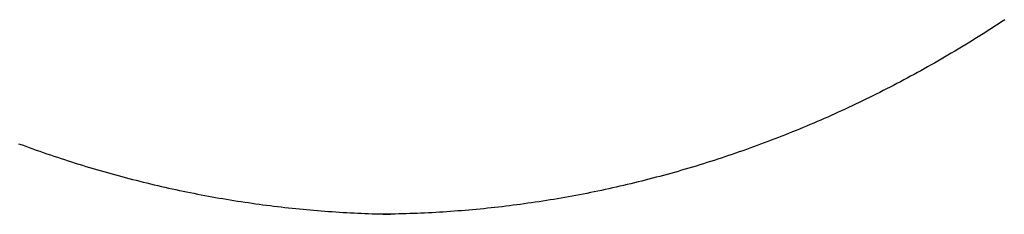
# Model space of a CAD drawing. Extents: x 668 to 3164, y 1007 to 2724.
# Tile 134 of 152: x 2891.61 to 2929.03, y 2168.1 to 2175.48. Entities that reach past the tile are written whole.
import ezdxf

# ---------------------------------------------------------------- set-up
doc = ezdxf.new("R2010")
doc.units = 0
doc.layers.add('KF_GRAVIS_12_REAR', color=7, linetype='CONTINUOUS')

# ---------------------------------------------------------------- blocks, each defined once
blk = doc.blocks.new('KF_GRAVIS_12_REAR')
at = {"layer": 'KF_GRAVIS_12_REAR'}
for points in [[(-129.867, -82.3218, 0), (-129.733, -82.3711, 0), (-129.599, -82.42, 0), (-129.466, -82.4685, 0), (-129.332, -82.5165, 0), (-129.198, -82.564, 0), (-129.064, -82.6111, 0), (-128.929, -82.6578, 0), (-128.795, -82.7039, 0), (-128.661, -82.7497, 0), (-128.526, -82.7949, 0), (-128.391, -82.8398, 0), (-128.257, -82.8841, 0), (-128.122, -82.928, 0), (-127.987, -82.9715, 0), (-127.852, -83.0145, 0), (-127.717, -83.057, 0), (-127.581, -83.0991, 0), (-127.446, -83.1408, 0), (-127.31, -83.182, 0), (-127.175, -83.2227, 0), (-127.039, -83.263, 0), (-126.903, -83.3028, 0), (-126.767, -83.3422, 0), (-126.631, -83.3811, 0), (-126.495, -83.4195, 0), (-126.359, -83.4576, 0), (-126.223, -83.4951, 0), (-126.087, -83.5322, 0), (-125.95, -83.5688, 0), (-125.814, -83.605, 0), (-125.677, -83.6408, 0), (-125.54, -83.676, 0), (-125.403, -83.7108, 0), (-125.267, -83.7451, 0), (-125.13, -83.779, 0), (-124.993, -83.8124, 0), (-124.856, -83.8454, 0), (-124.719, -83.8778, 0), (-124.581, -83.9098, 0), (-124.444, -83.9414, 0), (-124.307, -83.9724, 0), (-124.17, -84.0031, 0), (-124.032, -84.0332, 0), (-123.895, -84.0629, 0), (-123.757, -84.0921, 0), (-123.62, -84.1209, 0), (-123.482, -84.1491, 0), (-123.344, -84.177, 0), (-123.207, -84.2043, 0), (-123.069, -84.2312, 0), (-122.931, -84.2576, 0), (-122.793, -84.2836, 0), (-122.656, -84.3091, 0), (-122.518, -84.3342, 0), (-122.38, -84.3587, 0), (-122.242, -84.3828, 0), (-122.104, -84.4065, 0), (-121.966, -84.4297, 0), (-121.828, -84.4524, 0), (-121.689, -84.4747, 0), (-121.551, -84.4965, 0), (-121.413, -84.5178, 0), (-121.275, -84.5387, 0), (-121.137, -84.5591, 0), (-120.998, -84.579, 0), (-120.86, -84.5985, 0), (-120.722, -84.6175, 0), (-120.583, -84.6361, 0), (-120.445, -84.6541, 0), (-120.307, -84.6718, 0), (-120.168, -84.6889, 0), (-120.03, -84.7057, 0), (-119.891, -84.7219, 0), (-119.753, -84.7377, 0), (-119.615, -84.753, 0), (-119.476, -84.7679, 0), (-119.338, -84.7823, 0), (-119.199, -84.7962, 0), (-119.061, -84.8097, 0), (-118.922, -84.8227, 0), (-118.784, -84.8352, 0), (-118.645, -84.8473, 0), (-118.507, -84.8589, 0), (-118.368, -84.8701, 0), (-118.23, -84.8808, 0), (-118.091, -84.8911, 0), (-117.953, -84.9008, 0), (-117.814, -84.9102, 0), (-117.676, -84.919, 0), (-117.537, -84.9274, 0), (-117.399, -84.9354, 0), (-117.26, -84.9428, 0), (-117.122, -84.9499, 0), (-116.983, -84.9564, 0), (-116.845, -84.9625, 0), (-116.707, -84.9682, 0), (-116.568, -84.9733, 0), (-116.43, -84.9781, 0), (-116.291, -84.9823, 0), (-116.153, -84.9861, 0), (-116.015, -84.9895, 0), (-115.877, -84.9923, 0), (-115.738, -84.9948, 0)], [(-92.3946, -77.6204, 0), (-92.5203, -77.7034, 0), (-92.6461, -77.7859, 0), (-92.7721, -77.868, 0), (-92.8983, -77.9496, 0), (-93.0247, -78.0307, 0), (-93.1512, -78.1113, 0), (-93.2778, -78.1915, 0), (-93.4046, -78.2712, 0), (-93.5316, -78.3504, 0), (-93.6587, -78.4291, 0), (-93.786, -78.5074, 0), (-93.9134, -78.5852, 0), (-94.041, -78.6625, 0), (-94.1687, -78.7394, 0), (-94.2965, -78.8157, 0), (-94.4245, -78.8916, 0), (-94.5526, -78.9671, 0), (-94.6809, -79.042, 0), (-94.8093, -79.1164, 0), (-94.9378, -79.1904, 0), (-95.0665, -79.2639, 0), (-95.1953, -79.3369, 0), (-95.3242, -79.4095, 0), (-95.4532, -79.4815, 0), (-95.5824, -79.5531, 0), (-95.7118, -79.6242, 0), (-95.8412, -79.6948, 0), (-95.9708, -79.765, 0), (-96.1006, -79.8347, 0), (-96.2305, -79.904, 0), (-96.3605, -79.9728, 0), (-96.4907, -80.0411, 0), (-96.621, -80.109, 0), (-96.7515, -80.1764, 0), (-96.8821, -80.2433, 0), (-97.0128, -80.3098, 0), (-97.1437, -80.3758, 0), (-97.2747, -80.4414, 0), (-97.4059, -80.5065, 0), (-97.5371, -80.5711, 0), (-97.6685, -80.6353, 0), (-97.8001, -80.699, 0), (-97.9318, -80.7622, 0), (-98.0636, -80.825, 0), (-98.1955, -80.8873, 0), (-98.3276, -80.9491, 0), (-98.4598, -81.0105, 0), (-98.5922, -81.0714, 0), (-98.7246, -81.1318, 0), (-98.8572, -81.1918, 0), (-98.99, -81.2513, 0), (-99.1228, -81.3104, 0), (-99.2558, -81.369, 0), (-99.3889, -81.4271, 0), (-99.5222, -81.4848, 0), (-99.6555, -81.542, 0), (-99.789, -81.5987, 0), (-99.9226, -81.655, 0), (-100.056, -81.7108, 0), (-100.19, -81.7661, 0), (-100.324, -81.821, 0), (-100.458, -81.8754, 0), (-100.592, -81.9293, 0), (-100.727, -81.9828, 0), (-100.861, -82.0358, 0), (-100.996, -82.0884, 0), (-101.131, -82.1405, 0), (-101.265, -82.1921, 0), (-101.4, -82.2433, 0), (-101.535, -82.2939, 0), (-101.671, -82.3442, 0), (-101.806, -82.3939, 0), (-101.941, -82.4432, 0), (-102.077, -82.4921, 0), (-102.212, -82.5404, 0), (-102.348, -82.5883, 0), (-102.484, -82.6358, 0), (-102.62, -82.6827, 0), (-102.756, -82.7292, 0), (-102.892, -82.7753, 0), (-103.028, -82.8209, 0), (-103.165, -82.866, 0), (-103.301, -82.9106, 0), (-103.438, -82.9548, 0), (-103.575, -82.9985, 0), (-103.711, -83.0418, 0), (-103.848, -83.0845, 0), (-103.985, -83.1269, 0), (-104.122, -83.1687, 0), (-104.26, -83.2101, 0), (-104.397, -83.251, 0), (-104.534, -83.2915, 0), (-104.672, -83.3315, 0), (-104.81, -83.371, 0), (-104.947, -83.41, 0), (-105.085, -83.4486, 0), (-105.223, -83.4868, 0), (-105.361, -83.5244, 0), (-105.499, -83.5616, 0), (-105.638, -83.5983, 0), (-105.776, -83.6346, 0), (-105.914, -83.6704, 0), (-106.053, -83.7057, 0), (-106.191, -83.7405, 0), (-106.33, -83.7749, 0), (-106.469, -83.8087, 0), (-106.607, -83.8421, 0), (-106.746, -83.875, 0), (-106.885, -83.9075, 0), (-107.024, -83.9394, 0), (-107.163, -83.9709, 0), (-107.302, -84.0019, 0), (-107.441, -84.0325, 0), (-107.58, -84.0625, 0), (-107.719, -84.0921, 0), (-107.859, -84.1212, 0), (-107.998, -84.1499, 0), (-108.137, -84.178, 0), (-108.277, -84.2057, 0), (-108.416, -84.2329, 0), (-108.556, -84.2596, 0), (-108.695, -84.2859, 0), (-108.835, -84.3117, 0), (-108.975, -84.337, 0), (-109.114, -84.3618, 0), (-109.254, -84.3861, 0), (-109.394, -84.41, 0), (-109.533, -84.4334, 0), (-109.673, -84.4563, 0), (-109.813, -84.4788, 0), (-109.953, -84.5008, 0), (-110.093, -84.5223, 0), (-110.233, -84.5433, 0), (-110.373, -84.5638, 0), (-110.513, -84.5839, 0), (-110.653, -84.6035, 0), (-110.793, -84.6227, 0), (-110.933, -84.6413, 0), (-111.073, -84.6595, 0), (-111.213, -84.6772, 0), (-111.353, -84.6944, 0), (-111.493, -84.7112, 0), (-111.634, -84.7275, 0), (-111.774, -84.7433, 0), (-111.914, -84.7586, 0), (-112.054, -84.7735, 0), (-112.194, -84.7879, 0), (-112.335, -84.8018, 0), (-112.475, -84.8152, 0), (-112.615, -84.8282, 0), (-112.755, -84.8407, 0), (-112.895, -84.8527, 0), (-113.036, -84.8643, 0), (-113.176, -84.8754, 0), (-113.316, -84.886, 0), (-113.456, -84.8961, 0), (-113.597, -84.9058, 0), (-113.737, -84.915, 0), (-113.877, -84.9237, 0), (-114.017, -84.9319, 0), (-114.157, -84.9397, 0), (-114.298, -84.947, 0), (-114.438, -84.9539, 0), (-114.578, -84.9602, 0), (-114.718, -84.9661, 0), (-114.858, -84.9715, 0), (-114.998, -84.9765, 0), (-115.138, -84.9809, 0), (-115.278, -84.9849, 0), (-115.418, -84.9885, 0), (-115.558, -84.9915, 0), (-115.698, -84.9941, 0), (-115.838, -84.9962, 0), (-115.978, -84.9979, 0), (-116.118, -84.9991, 0), (-116.258, -84.9998, 0), (-116.398, -85, 0)]]:
    blk.add_polyline3d(points, dxfattribs=at)

msp = doc.modelspace()

# ---------------------------------------------------------------- block references
at = {"layer": 'KF_GRAVIS_12_REAR'}
msp.add_blockref('KF_GRAVIS_12_REAR', (3021.439, 2253.101), dxfattribs=at)

doc.saveas('drawing.dxf')
